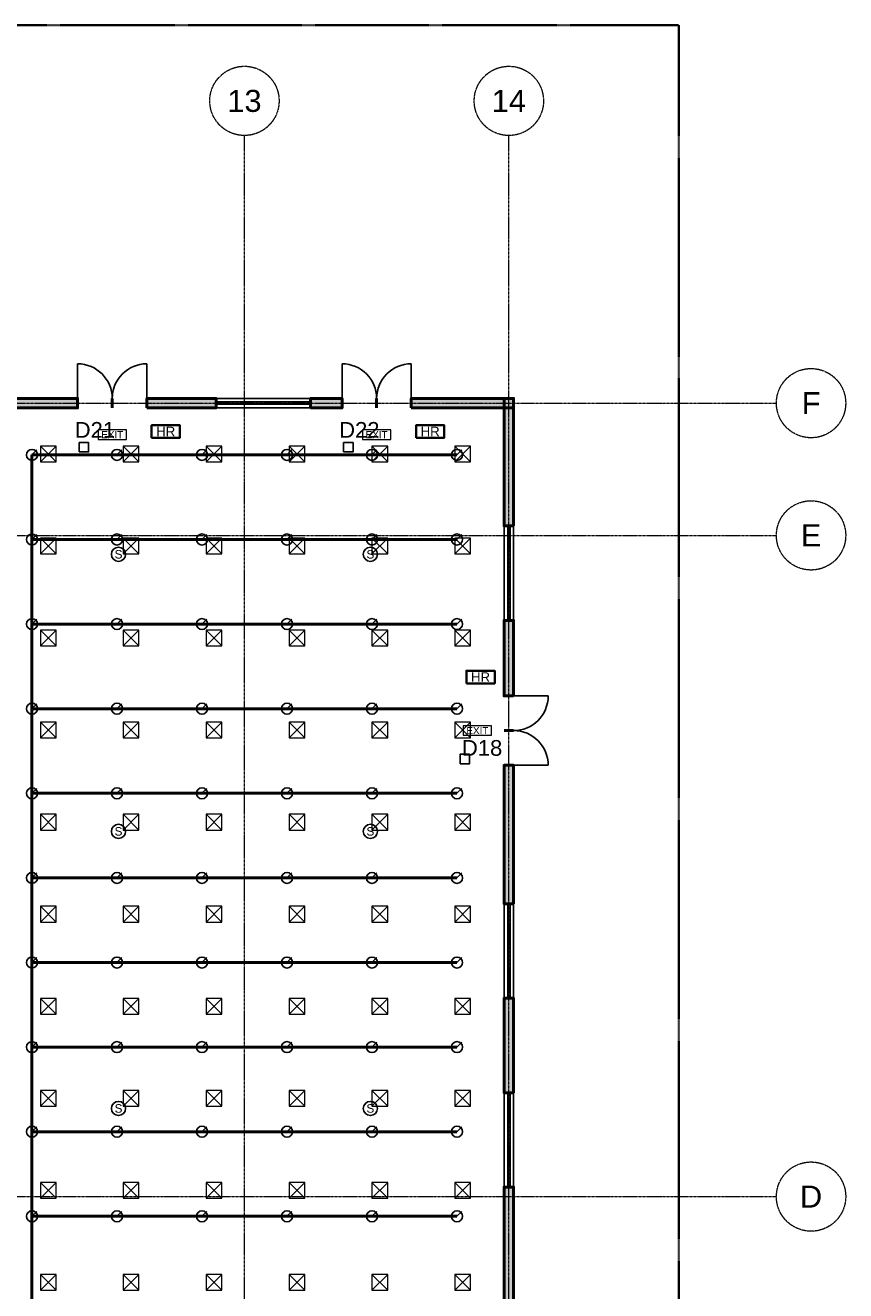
# Model space of a CAD drawing. Header units: millimetres. Extents: x -5300 to 125300, y -375 to 90375.
# Tile 11 of 11: x 99239 to 125300, y 49812 to 90000. Entities that reach past the tile are written whole.
import ezdxf
from ezdxf.enums import TextEntityAlignment as Align

# ---------------------------------------------------------------- set-up
doc = ezdxf.new("R2010")
doc.units = ezdxf.units.MM
doc.linetypes.add('CENTER', pattern=[5.08, 3.175, -0.635, 0.635, -0.635])
doc.linetypes.add('PHANTOM', pattern=[6.35, 3.175, -0.635, 0.635, -0.635, 0.635, -0.635])
for name, color, linetype, lineweight in [('A-ANNO-SYMB', 2, 'Continuous', 18), ('A-AREA-IDEN', 2, 'Continuous', 18), ('A-DOOR', 4, 'Continuous', 25), ('A-GLAZ', 5, 'Continuous', 25), ('A-GRID', 1, 'CENTER', 13), ('A-WALL', 2, 'Continuous', 50), ('A-WALL-PATT', 8, 'Continuous', 9), ('C-PROP-LINE', 1, 'PHANTOM', 35), ('E-ANNO-TEXT', 52, 'Continuous', 18), ('E-FALM', 230, 'Continuous', 25), ('E-LITE-EMER', 40, 'Continuous', 18), ('FP-ANNO-TEXT', 14, 'Continuous', 18), ('FP-HOSE', 20, 'Continuous', 35), ('FP-SPRK-HEAD', 1, 'Continuous', 25), ('FP-SPRK-PIPE', 12, 'Continuous', 50), ('M-HVAC-SCD', 4, 'Continuous', 18)]:
    doc.layers.add(name, color=color, linetype=linetype, lineweight=lineweight)
doc.styles.add('BS-ARIAL', font='arial.ttf')

msp = doc.modelspace()

# ---------------------------------------------------------------- hatches: boundary and pattern name
at = {"layer": 'A-WALL-PATT'}
for points in [[(91900, 77850), (100900, 77850), (100900, 78150), (91900, 78150)], [(103100, 77850), (105300, 77850), (105300, 78150), (103100, 78150)], [(108300, 77850), (109300, 77850), (109300, 78150), (108300, 78150)], [(111500, 77850), (114750, 77850), (114750, 78150), (111500, 78150)], [(114750, 74100), (114750, 78150), (114450, 78150), (114450, 74100)], [(114750, 68700), (114750, 71100), (114450, 71100), (114450, 68700)], [(114750, 62100), (114750, 66500), (114450, 66500), (114450, 62100)], [(114750, 56100), (114750, 59100), (114450, 59100), (114450, 56100)], [(114750, 47900), (114750, 53100), (114450, 53100), (114450, 47900)]]:
    msp.add_hatch(color=256, dxfattribs=at).paths.add_polyline_path(points)

# ---------------------------------------------------------------- linework, layer by layer
at = {"layer": 'A-DOOR'}
for p, q in [((100900, 78150), (100900, 79250)), ((103100, 78150), (103100, 79250)), ((109300, 78150), (109300, 79250)), ((111500, 78150), (111500, 79250)), ((114750, 68700), (115850, 68700)), ((114750, 66500), (115850, 66500))]:
    msp.add_line(p, q, dxfattribs=at)
for centre, start, end in [((100900, 78150), 0, 90), ((103100, 78150), 90, 180), ((109300, 78150), 0, 90), ((111500, 78150), 90, 180), ((114750, 68700), -90, 0), ((114750, 66500), 0, 90)]:
    msp.add_arc(centre, 1100, start, end, dxfattribs=at)
at = {"layer": 'A-GLAZ'}
for p, q in [((105300, 78150), (108300, 78150)), ((105300, 78037.5), (108300, 78037.5)), ((105300, 77962.5), (108300, 77962.5)), ((105300, 77850), (108300, 77850)), ((114450, 71100), (114450, 74100)), ((114562.5, 71100), (114562.5, 74100)), ((114637.5, 71100), (114637.5, 74100)), ((114750, 71100), (114750, 74100)), ((114450, 59100), (114450, 62100)), ((114562.5, 59100), (114562.5, 62100)), ((114637.5, 59100), (114637.5, 62100)), ((114750, 59100), (114750, 62100)), ((114450, 53100), (114450, 56100)), ((114562.5, 53100), (114562.5, 56100)), ((114637.5, 53100), (114637.5, 56100)), ((114750, 53100), (114750, 56100))]:
    msp.add_line(p, q, dxfattribs=at)
at = {"layer": 'A-GRID'}
for p, q in [((106200, 7100), (106200, 86500)), ((114600, 7100), (114600, 86500)), ((-3100, 78000), (123100, 78000)), ((-3100, 73800), (123100, 73800)), ((-3100, 52800), (123100, 52800))]:
    msp.add_line(p, q, dxfattribs=at)
for centre in [(106200, 87600), (114600, 87600), (124200, 78000), (124200, 73800), (124200, 52800)]:
    msp.add_circle(centre, 1100, dxfattribs=at)
at = {"layer": 'A-WALL'}
for p, q in [((100900, 77850), (100900, 78150)), ((102000, 77850), (102000, 78150)), ((102000, 77850), (102000, 78150)), ((103100, 77850), (103100, 78150)), ((105300, 77850), (105300, 78150)), ((108300, 77850), (108300, 78150)), ((109300, 77850), (109300, 78150)), ((110400, 77850), (110400, 78150)), ((110400, 77850), (110400, 78150)), ((111500, 77850), (111500, 78150)), ((114750, 74100), (114450, 74100)), ((114750, 71100), (114450, 71100)), ((114750, 68700), (114450, 68700)), ((114750, 67600), (114450, 67600)), ((114750, 67600), (114450, 67600)), ((114750, 66500), (114450, 66500)), ((114750, 62100), (114450, 62100)), ((114750, 59100), (114450, 59100)), ((114750, 56100), (114450, 56100)), ((114750, 53100), (114450, 53100))]:
    msp.add_line(p, q, dxfattribs=at)
for points in [[(91900, 77850), (100900, 77850), (100900, 78150), (91900, 78150)], [(103100, 77850), (105300, 77850), (105300, 78150), (103100, 78150)], [(108300, 77850), (109300, 77850), (109300, 78150), (108300, 78150)], [(111500, 77850), (114750, 77850), (114750, 78150), (111500, 78150)], [(114750, 74100), (114750, 78150), (114450, 78150), (114450, 74100)], [(114750, 68700), (114750, 71100), (114450, 71100), (114450, 68700)], [(114750, 62100), (114750, 66500), (114450, 66500), (114450, 62100)], [(114750, 56100), (114750, 59100), (114450, 59100), (114450, 56100)], [(114750, 47900), (114750, 53100), (114450, 53100), (114450, 47900)]]:
    msp.add_lwpolyline(points, close=True, dxfattribs=at)
at = {"layer": 'C-PROP-LINE'}
msp.add_lwpolyline([(0, 0), (120000, 0), (120000, 90000), (0, 90000)], close=True, dxfattribs=at)
at = {"layer": 'E-FALM'}
for points in [[(100950, 76450), (101250, 76450), (101250, 76750), (100950, 76750)], [(109350, 76450), (109650, 76450), (109650, 76750), (109350, 76750)], [(113050, 66550), (113350, 66550), (113350, 66850), (113050, 66850)]]:
    msp.add_lwpolyline(points, close=True, dxfattribs=at)
for centre in [(102200, 73200), (110200, 73200), (102200, 64400), (110200, 64400), (102200, 55600), (110200, 55600)]:
    msp.add_circle(centre, 225, dxfattribs=at)
at = {"layer": 'E-LITE-EMER'}
for points in [[(101550, 76850), (102450, 76850), (102450, 77150), (101550, 77150)], [(109950, 76850), (110850, 76850), (110850, 77150), (109950, 77150)], [(113150, 67450), (114050, 67450), (114050, 67750), (113150, 67750)]]:
    msp.add_lwpolyline(points, close=True, dxfattribs=at)
at = {"layer": 'FP-HOSE'}
for points in [[(103250, 76900), (104150, 76900), (104150, 77300), (103250, 77300)], [(111650, 76900), (112550, 76900), (112550, 77300), (111650, 77300)], [(113250, 69100), (114150, 69100), (114150, 69500), (113250, 69500)]]:
    msp.add_lwpolyline(points, close=True, dxfattribs=at)
at = {"layer": 'FP-SPRK-HEAD'}
for p, q in [((99450, 76356.5), (99607.5, 76514)), ((102150, 76356.5), (102307.5, 76514)), ((104850, 76356.5), (105007.5, 76514)), ((107550, 76356.5), (107707.5, 76514)), ((110250, 76356.5), (110407.5, 76514)), ((112950, 76356.5), (113107.5, 76514)), ((99450, 73669.6), (99607.5, 73827.1)), ((102150, 73669.6), (102307.5, 73827.1)), ((104850, 73669.6), (105007.5, 73827.1)), ((107550, 73669.6), (107707.5, 73827.1)), ((110250, 73669.6), (110407.5, 73827.1)), ((112950, 73669.6), (113107.5, 73827.1)), ((99450, 70982.6), (99607.5, 71140.1)), ((102150, 70982.6), (102307.5, 71140.1)), ((104850, 70982.6), (105007.5, 71140.1)), ((107550, 70982.6), (107707.5, 71140.1)), ((110250, 70982.6), (110407.5, 71140.1)), ((112950, 70982.6), (113107.5, 71140.1)), ((99450, 68295.7), (99607.5, 68453.2)), ((102150, 68295.7), (102307.5, 68453.2)), ((104850, 68295.7), (105007.5, 68453.2)), ((107550, 68295.7), (107707.5, 68453.2)), ((110250, 68295.7), (110407.5, 68453.2)), ((112950, 68295.7), (113107.5, 68453.2)), ((99450, 65608.7), (99607.5, 65766.2)), ((102150, 65608.7), (102307.5, 65766.2)), ((104850, 65608.7), (105007.5, 65766.2)), ((107550, 65608.7), (107707.5, 65766.2)), ((110250, 65608.7), (110407.5, 65766.2)), ((112950, 65608.7), (113107.5, 65766.2)), ((99450, 62921.7), (99607.5, 63079.2)), ((102150, 62921.7), (102307.5, 63079.2)), ((104850, 62921.7), (105007.5, 63079.2)), ((107550, 62921.7), (107707.5, 63079.2)), ((110250, 62921.7), (110407.5, 63079.2)), ((112950, 62921.7), (113107.5, 63079.2)), ((99450, 60234.8), (99607.5, 60392.3)), ((102150, 60234.8), (102307.5, 60392.3)), ((104850, 60234.8), (105007.5, 60392.3)), ((107550, 60234.8), (107707.5, 60392.3)), ((110250, 60234.8), (110407.5, 60392.3)), ((112950, 60234.8), (113107.5, 60392.3)), ((99450, 57547.8), (99607.5, 57705.3)), ((102150, 57547.8), (102307.5, 57705.3)), ((104850, 57547.8), (105007.5, 57705.3)), ((107550, 57547.8), (107707.5, 57705.3)), ((110250, 57547.8), (110407.5, 57705.3)), ((112950, 57547.8), (113107.5, 57705.3)), ((99450, 54860.9), (99607.5, 55018.4)), ((102150, 54860.9), (102307.5, 55018.4)), ((104850, 54860.9), (105007.5, 55018.4)), ((107550, 54860.9), (107707.5, 55018.4)), ((110250, 54860.9), (110407.5, 55018.4)), ((112950, 54860.9), (113107.5, 55018.4)), ((99450, 52173.9), (99607.5, 52331.4)), ((102150, 52173.9), (102307.5, 52331.4)), ((104850, 52173.9), (105007.5, 52331.4)), ((107550, 52173.9), (107707.5, 52331.4)), ((110250, 52173.9), (110407.5, 52331.4)), ((112950, 52173.9), (113107.5, 52331.4))]:
    msp.add_line(p, q, dxfattribs=at)
for centre in [(99450, 76356.5), (102150, 76356.5), (104850, 76356.5), (107550, 76356.5), (110250, 76356.5), (112950, 76356.5), (99450, 73669.6), (102150, 73669.6), (104850, 73669.6), (107550, 73669.6), (110250, 73669.6), (112950, 73669.6), (99450, 70982.6), (102150, 70982.6), (104850, 70982.6), (107550, 70982.6), (110250, 70982.6), (112950, 70982.6), (99450, 68295.7), (102150, 68295.7), (104850, 68295.7), (107550, 68295.7), (110250, 68295.7), (112950, 68295.7), (99450, 65608.7), (102150, 65608.7), (104850, 65608.7), (107550, 65608.7), (110250, 65608.7), (112950, 65608.7), (99450, 62921.7), (102150, 62921.7), (104850, 62921.7), (107550, 62921.7), (110250, 62921.7), (112950, 62921.7), (99450, 60234.8), (102150, 60234.8), (104850, 60234.8), (107550, 60234.8), (110250, 60234.8), (112950, 60234.8), (99450, 57547.8), (102150, 57547.8), (104850, 57547.8), (107550, 57547.8), (110250, 57547.8), (112950, 57547.8), (99450, 54860.9), (102150, 54860.9), (104850, 54860.9), (107550, 54860.9), (110250, 54860.9), (112950, 54860.9), (99450, 52173.9), (102150, 52173.9), (104850, 52173.9), (107550, 52173.9), (110250, 52173.9), (112950, 52173.9)]:
    msp.add_circle(centre, 175, dxfattribs=at)
at = {"layer": 'FP-SPRK-PIPE'}
for p, q in [((99450, 76356.5), (102150, 76356.5)), ((99450, 73669.6), (99450, 76356.5)), ((102150, 76356.5), (104850, 76356.5)), ((104850, 76356.5), (107550, 76356.5)), ((107550, 76356.5), (110250, 76356.5)), ((110250, 76356.5), (112950, 76356.5)), ((99450, 73669.6), (102150, 73669.6)), ((99450, 70982.6), (99450, 73669.6)), ((102150, 73669.6), (104850, 73669.6)), ((104850, 73669.6), (107550, 73669.6)), ((107550, 73669.6), (110250, 73669.6)), ((110250, 73669.6), (112950, 73669.6)), ((99450, 70982.6), (102150, 70982.6)), ((99450, 68295.7), (99450, 70982.6)), ((102150, 70982.6), (104850, 70982.6)), ((104850, 70982.6), (107550, 70982.6)), ((107550, 70982.6), (110250, 70982.6)), ((110250, 70982.6), (112950, 70982.6)), ((99450, 68295.7), (102150, 68295.7)), ((99450, 65608.7), (99450, 68295.7)), ((102150, 68295.7), (104850, 68295.7)), ((104850, 68295.7), (107550, 68295.7)), ((107550, 68295.7), (110250, 68295.7)), ((110250, 68295.7), (112950, 68295.7)), ((99450, 65608.7), (102150, 65608.7)), ((99450, 62921.7), (99450, 65608.7)), ((102150, 65608.7), (104850, 65608.7)), ((104850, 65608.7), (107550, 65608.7)), ((107550, 65608.7), (110250, 65608.7)), ((110250, 65608.7), (112950, 65608.7)), ((99450, 62921.7), (102150, 62921.7)), ((99450, 60234.8), (99450, 62921.7)), ((102150, 62921.7), (104850, 62921.7)), ((104850, 62921.7), (107550, 62921.7)), ((107550, 62921.7), (110250, 62921.7)), ((110250, 62921.7), (112950, 62921.7)), ((99450, 60234.8), (102150, 60234.8)), ((99450, 57547.8), (99450, 60234.8)), ((102150, 60234.8), (104850, 60234.8)), ((104850, 60234.8), (107550, 60234.8)), ((107550, 60234.8), (110250, 60234.8)), ((110250, 60234.8), (112950, 60234.8)), ((99450, 57547.8), (102150, 57547.8)), ((99450, 54860.9), (99450, 57547.8)), ((102150, 57547.8), (104850, 57547.8)), ((104850, 57547.8), (107550, 57547.8)), ((107550, 57547.8), (110250, 57547.8)), ((110250, 57547.8), (112950, 57547.8)), ((99450, 54860.9), (102150, 54860.9)), ((99450, 52173.9), (99450, 54860.9)), ((102150, 54860.9), (104850, 54860.9)), ((104850, 54860.9), (107550, 54860.9)), ((107550, 54860.9), (110250, 54860.9)), ((110250, 54860.9), (112950, 54860.9)), ((99450, 52173.9), (102150, 52173.9)), ((99450, 49487), (99450, 52173.9)), ((102150, 52173.9), (104850, 52173.9)), ((104850, 52173.9), (107550, 52173.9)), ((107550, 52173.9), (110250, 52173.9)), ((110250, 52173.9), (112950, 52173.9))]:
    msp.add_line(p, q, dxfattribs=at)
at = {"layer": 'M-HVAC-SCD'}
for p, q in [((99716.7, 76138.1), (100216.7, 76638.1)), ((99716.7, 76638.1), (100216.7, 76138.1)), ((102350, 76138.1), (102850, 76638.1)), ((102350, 76638.1), (102850, 76138.1)), ((104983.3, 76138.1), (105483.3, 76638.1)), ((104983.3, 76638.1), (105483.3, 76138.1)), ((107616.7, 76138.1), (108116.7, 76638.1)), ((107616.7, 76638.1), (108116.7, 76138.1)), ((110250, 76138.1), (110750, 76638.1)), ((110250, 76638.1), (110750, 76138.1)), ((112883.3, 76138.1), (113383.3, 76638.1)), ((112883.3, 76638.1), (113383.3, 76138.1)), ((99716.7, 73214.3), (100216.7, 73714.3)), ((99716.7, 73714.3), (100216.7, 73214.3)), ((102350, 73214.3), (102850, 73714.3)), ((102350, 73714.3), (102850, 73214.3)), ((104983.3, 73214.3), (105483.3, 73714.3)), ((104983.3, 73714.3), (105483.3, 73214.3)), ((107616.7, 73214.3), (108116.7, 73714.3)), ((107616.7, 73714.3), (108116.7, 73214.3)), ((110250, 73214.3), (110750, 73714.3)), ((110250, 73714.3), (110750, 73214.3)), ((112883.3, 73214.3), (113383.3, 73714.3)), ((112883.3, 73714.3), (113383.3, 73214.3)), ((99716.7, 70290.5), (100216.7, 70790.5)), ((99716.7, 70790.5), (100216.7, 70290.5)), ((102350, 70290.5), (102850, 70790.5)), ((102350, 70790.5), (102850, 70290.5)), ((104983.3, 70290.5), (105483.3, 70790.5)), ((104983.3, 70790.5), (105483.3, 70290.5)), ((107616.7, 70290.5), (108116.7, 70790.5)), ((107616.7, 70790.5), (108116.7, 70290.5)), ((110250, 70290.5), (110750, 70790.5)), ((110250, 70790.5), (110750, 70290.5)), ((112883.3, 70290.5), (113383.3, 70790.5)), ((112883.3, 70790.5), (113383.3, 70290.5)), ((99716.7, 67366.7), (100216.7, 67866.7)), ((99716.7, 67866.7), (100216.7, 67366.7)), ((102350, 67366.7), (102850, 67866.7)), ((102350, 67866.7), (102850, 67366.7)), ((104983.3, 67366.7), (105483.3, 67866.7)), ((104983.3, 67866.7), (105483.3, 67366.7)), ((107616.7, 67366.7), (108116.7, 67866.7)), ((107616.7, 67866.7), (108116.7, 67366.7)), ((110250, 67366.7), (110750, 67866.7)), ((110250, 67866.7), (110750, 67366.7)), ((112883.3, 67366.7), (113383.3, 67866.7)), ((112883.3, 67866.7), (113383.3, 67366.7)), ((99716.7, 64442.9), (100216.7, 64942.9)), ((99716.7, 64942.9), (100216.7, 64442.9)), ((102350, 64442.9), (102850, 64942.9)), ((102350, 64942.9), (102850, 64442.9)), ((104983.3, 64442.9), (105483.3, 64942.9)), ((104983.3, 64942.9), (105483.3, 64442.9)), ((107616.7, 64442.9), (108116.7, 64942.9)), ((107616.7, 64942.9), (108116.7, 64442.9)), ((110250, 64442.9), (110750, 64942.9)), ((110250, 64942.9), (110750, 64442.9)), ((112883.3, 64442.9), (113383.3, 64942.9)), ((112883.3, 64942.9), (113383.3, 64442.9)), ((99716.7, 61519), (100216.7, 62019)), ((99716.7, 62019), (100216.7, 61519)), ((102350, 61519), (102850, 62019)), ((102350, 62019), (102850, 61519)), ((104983.3, 61519), (105483.3, 62019)), ((104983.3, 62019), (105483.3, 61519)), ((107616.7, 61519), (108116.7, 62019)), ((107616.7, 62019), (108116.7, 61519)), ((110250, 61519), (110750, 62019)), ((110250, 62019), (110750, 61519)), ((112883.3, 61519), (113383.3, 62019)), ((112883.3, 62019), (113383.3, 61519)), ((99716.7, 58595.2), (100216.7, 59095.2)), ((99716.7, 59095.2), (100216.7, 58595.2)), ((102350, 58595.2), (102850, 59095.2)), ((102350, 59095.2), (102850, 58595.2)), ((104983.3, 58595.2), (105483.3, 59095.2)), ((104983.3, 59095.2), (105483.3, 58595.2)), ((107616.7, 58595.2), (108116.7, 59095.2)), ((107616.7, 59095.2), (108116.7, 58595.2)), ((110250, 58595.2), (110750, 59095.2)), ((110250, 59095.2), (110750, 58595.2)), ((112883.3, 58595.2), (113383.3, 59095.2)), ((112883.3, 59095.2), (113383.3, 58595.2)), ((99716.7, 55671.4), (100216.7, 56171.4)), ((99716.7, 56171.4), (100216.7, 55671.4)), ((102350, 55671.4), (102850, 56171.4)), ((102350, 56171.4), (102850, 55671.4)), ((104983.3, 55671.4), (105483.3, 56171.4)), ((104983.3, 56171.4), (105483.3, 55671.4)), ((107616.7, 55671.4), (108116.7, 56171.4)), ((107616.7, 56171.4), (108116.7, 55671.4)), ((110250, 55671.4), (110750, 56171.4)), ((110250, 56171.4), (110750, 55671.4)), ((112883.3, 55671.4), (113383.3, 56171.4)), ((112883.3, 56171.4), (113383.3, 55671.4)), ((99716.7, 52747.6), (100216.7, 53247.6)), ((99716.7, 53247.6), (100216.7, 52747.6)), ((102350, 52747.6), (102850, 53247.6)), ((102350, 53247.6), (102850, 52747.6)), ((104983.3, 52747.6), (105483.3, 53247.6)), ((104983.3, 53247.6), (105483.3, 52747.6)), ((107616.7, 52747.6), (108116.7, 53247.6)), ((107616.7, 53247.6), (108116.7, 52747.6)), ((110250, 52747.6), (110750, 53247.6)), ((110250, 53247.6), (110750, 52747.6)), ((112883.3, 52747.6), (113383.3, 53247.6)), ((112883.3, 53247.6), (113383.3, 52747.6)), ((99716.7, 49823.8), (100216.7, 50323.8)), ((99716.7, 50323.8), (100216.7, 49823.8)), ((102350, 49823.8), (102850, 50323.8)), ((102350, 50323.8), (102850, 49823.8)), ((104983.3, 49823.8), (105483.3, 50323.8)), ((104983.3, 50323.8), (105483.3, 49823.8)), ((107616.7, 49823.8), (108116.7, 50323.8)), ((107616.7, 50323.8), (108116.7, 49823.8)), ((110250, 49823.8), (110750, 50323.8)), ((110250, 50323.8), (110750, 49823.8)), ((112883.3, 49823.8), (113383.3, 50323.8)), ((112883.3, 50323.8), (113383.3, 49823.8))]:
    msp.add_line(p, q, dxfattribs=at)
for points in [[(99716.7, 76138.1), (100216.7, 76138.1), (100216.7, 76638.1), (99716.7, 76638.1)], [(102350, 76138.1), (102850, 76138.1), (102850, 76638.1), (102350, 76638.1)], [(104983.3, 76138.1), (105483.3, 76138.1), (105483.3, 76638.1), (104983.3, 76638.1)], [(107616.7, 76138.1), (108116.7, 76138.1), (108116.7, 76638.1), (107616.7, 76638.1)], [(110250, 76138.1), (110750, 76138.1), (110750, 76638.1), (110250, 76638.1)], [(112883.3, 76138.1), (113383.3, 76138.1), (113383.3, 76638.1), (112883.3, 76638.1)], [(99716.7, 73214.3), (100216.7, 73214.3), (100216.7, 73714.3), (99716.7, 73714.3)], [(102350, 73214.3), (102850, 73214.3), (102850, 73714.3), (102350, 73714.3)], [(104983.3, 73214.3), (105483.3, 73214.3), (105483.3, 73714.3), (104983.3, 73714.3)], [(107616.7, 73214.3), (108116.7, 73214.3), (108116.7, 73714.3), (107616.7, 73714.3)], [(110250, 73214.3), (110750, 73214.3), (110750, 73714.3), (110250, 73714.3)], [(112883.3, 73214.3), (113383.3, 73214.3), (113383.3, 73714.3), (112883.3, 73714.3)], [(99716.7, 70290.5), (100216.7, 70290.5), (100216.7, 70790.5), (99716.7, 70790.5)], [(102350, 70290.5), (102850, 70290.5), (102850, 70790.5), (102350, 70790.5)], [(104983.3, 70290.5), (105483.3, 70290.5), (105483.3, 70790.5), (104983.3, 70790.5)], [(107616.7, 70290.5), (108116.7, 70290.5), (108116.7, 70790.5), (107616.7, 70790.5)], [(110250, 70290.5), (110750, 70290.5), (110750, 70790.5), (110250, 70790.5)], [(112883.3, 70290.5), (113383.3, 70290.5), (113383.3, 70790.5), (112883.3, 70790.5)], [(99716.7, 67366.7), (100216.7, 67366.7), (100216.7, 67866.7), (99716.7, 67866.7)], [(102350, 67366.7), (102850, 67366.7), (102850, 67866.7), (102350, 67866.7)], [(104983.3, 67366.7), (105483.3, 67366.7), (105483.3, 67866.7), (104983.3, 67866.7)], [(107616.7, 67366.7), (108116.7, 67366.7), (108116.7, 67866.7), (107616.7, 67866.7)], [(110250, 67366.7), (110750, 67366.7), (110750, 67866.7), (110250, 67866.7)], [(112883.3, 67366.7), (113383.3, 67366.7), (113383.3, 67866.7), (112883.3, 67866.7)], [(99716.7, 64442.9), (100216.7, 64442.9), (100216.7, 64942.9), (99716.7, 64942.9)], [(102350, 64442.9), (102850, 64442.9), (102850, 64942.9), (102350, 64942.9)], [(104983.3, 64442.9), (105483.3, 64442.9), (105483.3, 64942.9), (104983.3, 64942.9)], [(107616.7, 64442.9), (108116.7, 64442.9), (108116.7, 64942.9), (107616.7, 64942.9)], [(110250, 64442.9), (110750, 64442.9), (110750, 64942.9), (110250, 64942.9)], [(112883.3, 64442.9), (113383.3, 64442.9), (113383.3, 64942.9), (112883.3, 64942.9)], [(99716.7, 61519), (100216.7, 61519), (100216.7, 62019), (99716.7, 62019)], [(102350, 61519), (102850, 61519), (102850, 62019), (102350, 62019)], [(104983.3, 61519), (105483.3, 61519), (105483.3, 62019), (104983.3, 62019)], [(107616.7, 61519), (108116.7, 61519), (108116.7, 62019), (107616.7, 62019)], [(110250, 61519), (110750, 61519), (110750, 62019), (110250, 62019)], [(112883.3, 61519), (113383.3, 61519), (113383.3, 62019), (112883.3, 62019)], [(99716.7, 58595.2), (100216.7, 58595.2), (100216.7, 59095.2), (99716.7, 59095.2)], [(102350, 58595.2), (102850, 58595.2), (102850, 59095.2), (102350, 59095.2)], [(104983.3, 58595.2), (105483.3, 58595.2), (105483.3, 59095.2), (104983.3, 59095.2)], [(107616.7, 58595.2), (108116.7, 58595.2), (108116.7, 59095.2), (107616.7, 59095.2)], [(110250, 58595.2), (110750, 58595.2), (110750, 59095.2), (110250, 59095.2)], [(112883.3, 58595.2), (113383.3, 58595.2), (113383.3, 59095.2), (112883.3, 59095.2)], [(99716.7, 55671.4), (100216.7, 55671.4), (100216.7, 56171.4), (99716.7, 56171.4)], [(102350, 55671.4), (102850, 55671.4), (102850, 56171.4), (102350, 56171.4)], [(104983.3, 55671.4), (105483.3, 55671.4), (105483.3, 56171.4), (104983.3, 56171.4)], [(107616.7, 55671.4), (108116.7, 55671.4), (108116.7, 56171.4), (107616.7, 56171.4)], [(110250, 55671.4), (110750, 55671.4), (110750, 56171.4), (110250, 56171.4)], [(112883.3, 55671.4), (113383.3, 55671.4), (113383.3, 56171.4), (112883.3, 56171.4)], [(99716.7, 52747.6), (100216.7, 52747.6), (100216.7, 53247.6), (99716.7, 53247.6)], [(102350, 52747.6), (102850, 52747.6), (102850, 53247.6), (102350, 53247.6)], [(104983.3, 52747.6), (105483.3, 52747.6), (105483.3, 53247.6), (104983.3, 53247.6)], [(107616.7, 52747.6), (108116.7, 52747.6), (108116.7, 53247.6), (107616.7, 53247.6)], [(110250, 52747.6), (110750, 52747.6), (110750, 53247.6), (110250, 53247.6)], [(112883.3, 52747.6), (113383.3, 52747.6), (113383.3, 53247.6), (112883.3, 53247.6)], [(99716.7, 49823.8), (100216.7, 49823.8), (100216.7, 50323.8), (99716.7, 50323.8)], [(102350, 49823.8), (102850, 49823.8), (102850, 50323.8), (102350, 50323.8)], [(104983.3, 49823.8), (105483.3, 49823.8), (105483.3, 50323.8), (104983.3, 50323.8)], [(107616.7, 49823.8), (108116.7, 49823.8), (108116.7, 50323.8), (107616.7, 50323.8)], [(110250, 49823.8), (110750, 49823.8), (110750, 50323.8), (110250, 50323.8)], [(112883.3, 49823.8), (113383.3, 49823.8), (113383.3, 50323.8), (112883.3, 50323.8)]]:
    msp.add_lwpolyline(points, close=True, dxfattribs=at)

# ---------------------------------------------------------------- texts
at = {"layer": 'A-ANNO-SYMB', "style": 'BS-ARIAL'}
for s, p in [('D21', (101450, 77150)), ('D22', (109850, 77150)), ('D18', (113750, 67050))]:
    msp.add_text(s, height=500, dxfattribs=at).set_placement(p, align=Align.MIDDLE_CENTER)
at = {"layer": 'A-AREA-IDEN', "insert": (95100, 65400), "char_height": 600, "attachment_point": 5, "style": 'BS-ARIAL'}
msp.add_mtext('MECH RISER 3\\Pميكانيكا مجرى\\Pم² 42.00', dxfattribs=at)
at = {"layer": 'A-GRID', "style": 'BS-ARIAL'}
for s, p in [('13', (106200, 87600)), ('14', (114600, 87600)), ('F', (124200, 78000)), ('E', (124200, 73800)), ('D', (124200, 52800))]:
    msp.add_text(s, height=700, dxfattribs=at).set_placement(p, align=Align.MIDDLE_CENTER)
at = {"layer": 'E-ANNO-TEXT', "style": 'BS-ARIAL'}
for p in [(102000, 77000), (110400, 77000), (113600, 67600)]:
    msp.add_text('EXIT', height=225, dxfattribs=at).set_placement(p, align=Align.MIDDLE_CENTER)
at = {"layer": 'E-FALM', "style": 'BS-ARIAL'}
for p in [(102200, 73200), (110200, 73200), (102200, 64400), (110200, 64400), (102200, 55600), (110200, 55600)]:
    msp.add_text('S', height=270, dxfattribs=at).set_placement(p, align=Align.MIDDLE_CENTER)
at = {"layer": 'FP-ANNO-TEXT', "style": 'BS-ARIAL'}
for p in [(103700, 77100), (112100, 77100), (113700, 69300)]:
    msp.add_text('HR', height=300, dxfattribs=at).set_placement(p, align=Align.MIDDLE_CENTER)

doc.saveas('drawing.dxf')
